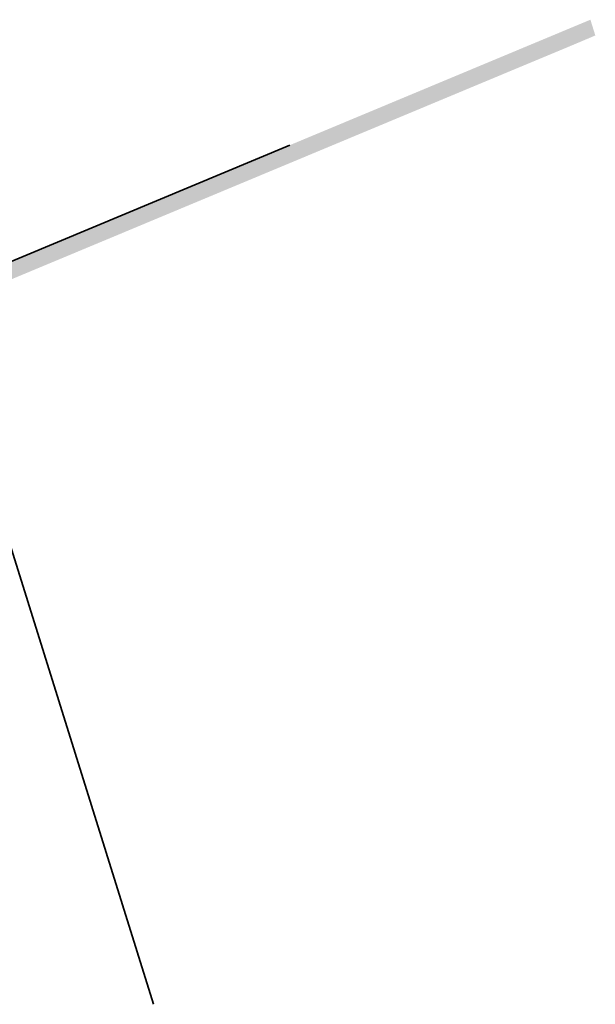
# Model space of a CAD drawing. Header units: metres. Extents: x 32322276 to 32322733, y 5638285 to 5638678.
# Tile 29 of 29: x 32322560 to 32322733, y 5638346 to 5638642. Entities that reach past the tile are written whole.
import ezdxf

# ---------------------------------------------------------------- set-up
doc = ezdxf.new("R2010")
doc.units = ezdxf.units.M
doc.linetypes.add('1', pattern=[0])
doc.layers.add('alte Grenzen', color=7, linetype='CONTINUOUS')
doc.layers.add('vorhandene Straße', color=7, linetype='CONTINUOUS')

msp = doc.modelspace()

# ---------------------------------------------------------------- hatches: boundary and pattern name
at = {"layer": 'vorhandene Straße', "lineweight": 25, "true_color": 0xe6d499}
msp.add_hatch(color=41, dxfattribs=at).paths.add_polyline_path([(32322377.69, 5638390.9), (32322364.47, 5638375.55), (32322363.62, 5638369.78), (32322362.44, 5638373.95), (32322353.06, 5638375.49), (32322375.3, 5638401.46), (32322379.08, 5638406.55), (32322384.2, 5638413.46), (32322386.83, 5638416.99), (32322422.41, 5638465.87), (32322453.75, 5638495.38), (32322494.45, 5638536.25), (32322502.62, 5638544.46), (32322506.36, 5638548.22), (32322511.28, 5638550.27), (32322641.05, 5638604.39), (32322678.63, 5638620.06), (32322717.2, 5638636.14), (32322731.68, 5638642.18), (32322732.57, 5638639.32), (32322733.16, 5638637.43), (32322725.75, 5638634.3), (32322707.94, 5638626.88), (32322703.89, 5638625.19), (32322652.74, 5638603.86), (32322629.93, 5638594.35), (32322620.77, 5638590.53), (32322600.96, 5638582.27), (32322585.7, 5638575.9), (32322572.62, 5638570.45), (32322555.09, 5638563.14), (32322534.66, 5638554.61), (32322509.09, 5638543.95), (32322496.04, 5638531.13), (32322471.49, 5638507.04), (32322467.67, 5638503.29), (32322467.2, 5638502.83), (32322456.8, 5638492.63), (32322456.19, 5638492.03), (32322443.5, 5638479.57), (32322442.46, 5638478.55), (32322428.07, 5638464.43), (32322426.14, 5638462.53), (32322403.12, 5638431.66), (32322396.11, 5638412.28), (32322385.51, 5638399.98)], flags=0)

# ---------------------------------------------------------------- linework, layer by layer
at = {"layer": 'alte Grenzen', "color": 7, "linetype": '1', "lineweight": 35}
msp.add_line((32322534.66, 5638554.61), (32322600.02, 5638345.69), dxfattribs=at)
msp.add_lwpolyline([(32322506.36, 5638548.22), (32322511.28, 5638550.27), (32322641.05, 5638604.39)], dxfattribs=at)

doc.saveas('drawing.dxf')
